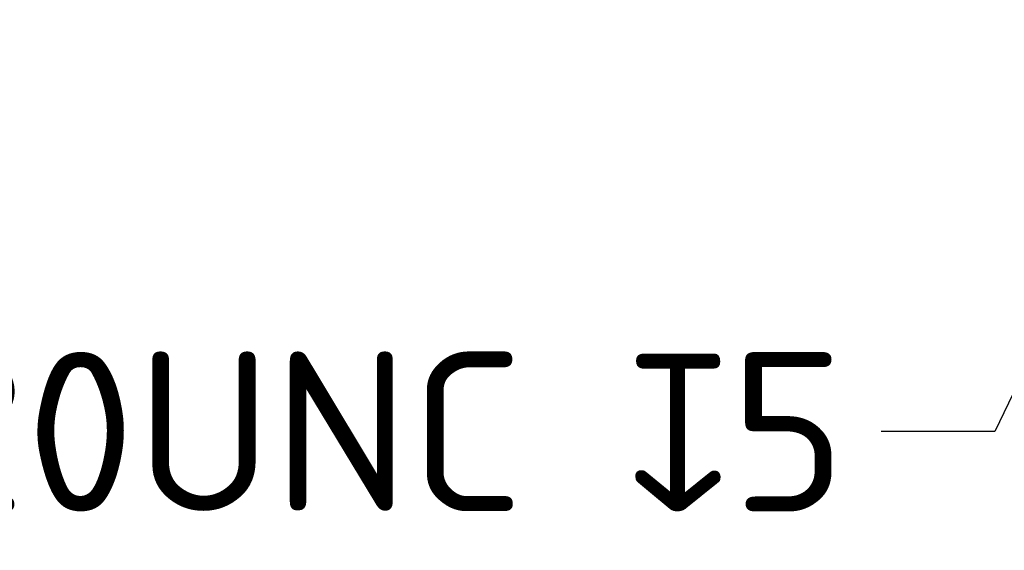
# Model space of a CAD drawing. Header units: millimetres. Extents: x 5 to 415, y 5 to 292.
# Tile 24 of 112: x 97 to 118, y 191 to 202. Entities that reach past the tile are written whole.
import ezdxf

# ---------------------------------------------------------------- set-up
doc = ezdxf.new("R2010")
doc.units = ezdxf.units.MM
doc.layers.add('Symbol (ISO)', color=7, linetype='Continuous', lineweight=25)
doc.styles.add('Notiztext (ISO)', font='isocpeur.ttf')
doc.dimstyles.new('Standard - Methode 1b (ISO)$7', dxfattribs={"dimtxt": 3.5, "dimasz": 2.5, "dimexe": 2, "dimexo": 0, "dimgap": 0.762, "dimtad": 1, "dimtoh": 1, "dimdsep": 46, "dimtxsty": 'Notiztext (ISO)', "dimcen": 0.09, "dimdle": 10, "dimclrd": 256, "dimclre": 256, "dimclrt": 256, "dimazin": 2, "dimtfac": 1, "dimtmove": 0, "dimatfit": 3, "dimfxl": 1, "dimtolj": 1, "dimlwd": -1, "dimlwe": -1, "dimarcsym": 0})

msp = doc.modelspace()

# ---------------------------------------------------------------- texts
at = {"layer": 'Symbol (ISO)', "insert": (115.01623316, 194.88924767), "char_height": 3.4999999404, "width": 31.0161444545, "attachment_point": 3, "style": 'Notiztext (ISO)'}
msp.add_mtext('\\fISOCPEUR|b0|i0;{\\H3.5000;1/4-20UNC }\\fAIGDT|b0|i0;{\\H3.5000;x}\\fISOCPEUR|b0|i0;{\\H3.5000;5}', dxfattribs=at)

# ---------------------------------------------------------------- leaders
at = {"layer": 'Symbol (ISO)', "annotation_type": 0, "has_hookline": 1, "hookline_direction": 1, "text_width": 30.44677961}
msp.add_leader([(126.71177247, 210.78442482), (118.27823316, 193.1392477), (115.77823316, 193.1392477)], dimstyle='Standard - Methode 1b (ISO)$7', override={"dimtad": 0}, dxfattribs=at)

doc.saveas('drawing.dxf')
